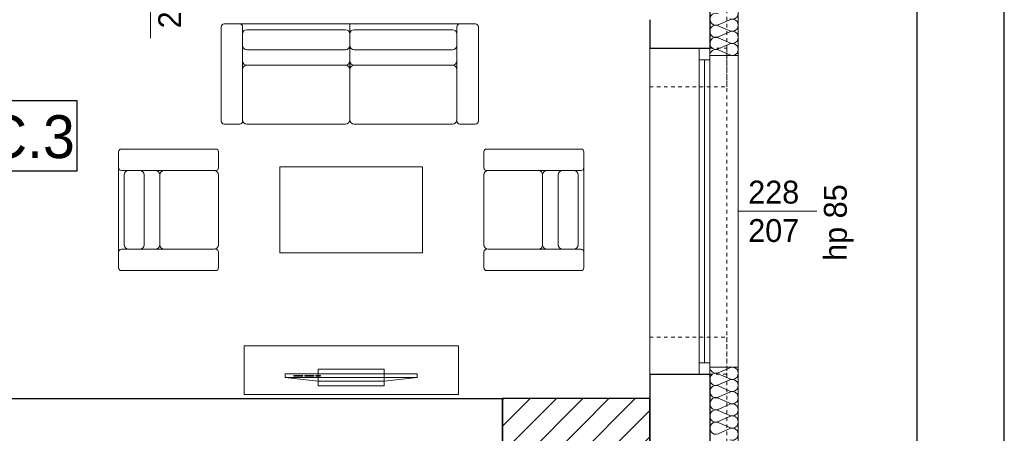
# Model space of a CAD drawing. Extents: x -220425 to -32551, y -64521 to 77206.
# Tile 32 of 59: x -168253 to -161360, y -3767 to -875. Entities that reach past the tile are written whole.
import ezdxf

# ---------------------------------------------------------------- set-up
doc = ezdxf.new("R2010")
doc.units = 0
doc.header["$MEASUREMENT"] = 0
doc.linetypes.add('Hidden Line', pattern=[50, 25, -25])
for name, color, linetype, lineweight in [('#ks', 34, 'Continuous', 30), ('Arch opisy_Nr_Pióra__21', 7, 'Continuous', 9), ('Arch wyburzenia_Nr_Pióra__46', 5, 'Continuous', 13), ('Arch wykończenie_Nr_Pióra__46', 5, 'Continuous', 13), ('Arch ściany nośne_Nr_Pióra__21', 7, 'Continuous', 9), ('Arch ściany nośne_Nr_Pióra__27', 7, 'Continuous', 30), ('INWENT.ŚCIANY_Nr_Pióra__1', 7, 'Continuous', 25), ('INWENT.ŚCIANY_Nr_Pióra__101', 8, 'Continuous', 13)]:
    doc.layers.add(name, color=color, linetype=linetype, lineweight=lineweight)
for name, color, linetype, lineweight, true_color in [('Arch drzwi_Nr_Pióra__4', 7, 'Continuous', 9, 0x029e21), ('Arch ocieplenie_Nr_Pióra__22', 7, 'Continuous', 9, 0x7f7f7f), ('Arch okna_Nr_Pióra__4', 7, 'Continuous', 9, 0x029e21), ('Arch wyposazenie_Nr_Pióra__9', 7, 'Continuous', 13, 0x3dad99)]:
    doc.layers.add(name, color=color, linetype=linetype, lineweight=lineweight, true_color=true_color)
doc.layers.add('Drzwi ArchiCAD', color=7, linetype='Continuous')
doc.styles.add('GENERATED_STYLE_4', font='txt')
doc.styles.add('GENERATED_STYLE_6', font='txt')

# ---------------------------------------------------------------- blocks, each defined once
blk = doc.blocks.new('A$C382C6C0C')
at = {"layer": '#ks', "color": 7, "lineweight": -3}
for p, q in [((3951.49, -2909), (3951.49, 61)), ((3890.49, -2848), (3890.49, 0))]:
    blk.add_line(p, q, dxfattribs=at)
blk = doc.blocks.new('A$C68B6B573')
at = {"layer": 'Arch ściany nośne_Nr_Pióra__21', "linetype": 'Continuous'}
h = blk.add_hatch(dxfattribs=at)
h.set_pattern_fill('Common_Brick', color=252, style=0, pattern_type=2)
h.set_pattern_definition([(45, (197252.38, 10015.15), (-91.92388, 91.92388), [])])
h.paths.add_polyline_path([(32380, 6070), (33410, 6070), (33410, 6490), (32380, 6490)], flags=0)
at = {"color": 252}
for p, q in [((28764.9, 8574), (29400.2, 8574)), ((29400.2, 8574), (29400.2, 8079.9)), ((29400.2, 8079.9), (28764.9, 8079.9))]:
    blk.add_line(p, q, dxfattribs=at)
at = {"layer": 'Arch ocieplenie_Nr_Pióra__22', "color": 252, "linetype": 'Continuous'}
for p, q in [((33889.6, 9104.5), (33970.4, 9139.7)), ((33970.4, 9062.3), (33889.6, 9097.5)), ((33889.6, 9020.1), (33970.4, 9055.3)), ((33970.4, 8977.9), (33889.6, 9013.1)), ((33889.6, 8935.7), (33970.4, 8970.9)), ((33970.4, 8893.5), (33889.6, 8928.7)), ((33970.4, 6706.4), (33889.6, 6671)), ((33889.6, 6663.8), (33970.4, 6628.3)), ((33970.4, 6621.2), (33889.6, 6585.7)), ((33889.6, 6578.6), (33970.4, 6543.1)), ((33970.4, 6535.9), (33889.6, 6500.5)), ((33889.6, 6493.3), (33970.4, 6457.9)), ((33970.4, 6450.7), (33889.6, 6415.2)), ((33889.6, 6408.1), (33970.4, 6372.6)), ((33970.4, 6365.5), (33889.6, 6330)), ((33889.6, 6322.8), (33970.4, 6287.4)), ((33970.4, 6280.2), (33889.6, 6244.8))]:
    blk.add_line(p, q, dxfattribs=at)
for centre, major_axis, ratio, start_param, end_param in [((33872.5, 9143.2), (-42.5, 0), 0.99211, 4.299595, 8.266774), ((33987.5, 9185.4), (-42.5, 0), 0.99211, 1.158003, 5.125183), ((33872.5, 9058.8), (-42.5, 0), 0.99211, 4.299595, 8.266774), ((33987.5, 9101), (-42.5, 0), 0.99211, 1.158003, 5.125183), ((33987.5, 9016.6), (-42.5, 0), 0.99211, 1.158003, 5.125183), ((33872.5, 8974.4), (-42.5, 0), 0.99211, 4.299595, 8.266774), ((33987.5, 8932.2), (-42.5, 0), 0.99211, 1.158003, 5.125183), ((33872.5, 8890), (-42.5, 0), 0.99211, 4.299596, 6.283185), ((33872.5, 6710), (0, -42.6), 0.998042, 4.712389, 6.695979), ((33987.5, 6667.4), (0, -42.6), 0.998042, 5.870392, 9.837571), ((33872.5, 6624.8), (0, -42.6), 0.998042, 2.7288, 6.695979), ((33987.5, 6582.1), (0, -42.6), 0.998042, 5.870392, 9.837571), ((33872.5, 6539.5), (0, -42.6), 0.998042, 2.7288, 6.695979), ((33872.5, 6454.3), (0, -42.6), 0.998042, 2.7288, 6.695979), ((33987.5, 6496.9), (0, -42.6), 0.998042, 5.870392, 9.837571), ((33872.5, 6369), (0, -42.6), 0.998042, 2.7288, 6.695979), ((33987.5, 6411.7), (0, -42.6), 0.998042, 5.870392, 9.837571), ((33987.5, 6326.4), (0, -42.6), 0.998042, 5.870392, 9.837571), ((33872.5, 6283.8), (0, -42.6), 0.998042, 2.7288, 6.695979), ((33987.5, 6241.2), (0, -42.6), 0.998042, 5.870392, 9.837571)]:
    blk.add_ellipse(centre, major_axis=major_axis, ratio=ratio, start_param=start_param, end_param=end_param, dxfattribs=at)
at = {"layer": 'Arch okna_Nr_Pióra__4', "color": 252, "linetype": 'Continuous'}
for p, q in [((29915, 9560), (29915, 9010)), ((33410, 8940), (33410, 6660)), ((33755, 8940), (33755, 6660)), ((33830, 8940), (33830, 6660)), ((33755, 8860), (33830, 8860)), ((33792.5, 8860), (33792.5, 6740)), ((34030, 8890), (34030, 6710)), ((34030, 7800), (34580, 7800)), ((33755, 6740), (33830, 6740))]:
    blk.add_line(p, q, dxfattribs=at)
at = {"layer": 'Arch opisy_Nr_Pióra__21', "color": 252, "linetype": 'Continuous'}
for p, q in [((28764.9, 8574), (29400.2, 8574)), ((29400.2, 8574), (29400.2, 8079.9)), ((29400.2, 8079.9), (28764.9, 8079.9))]:
    blk.add_line(p, q, dxfattribs=at)
at = {"layer": 'Arch wyburzenia_Nr_Pióra__46', "color": 252, "linetype": 'Continuous'}
for p, q in [((33830, 8890), (34030, 8890)), ((33830, 6710), (34030, 6710))]:
    blk.add_line(p, q, dxfattribs=at)
at = {"layer": 'Arch wykończenie_Nr_Pióra__46', "color": 252, "linetype": 'Continuous'}
for p, q in [((34030, 8890), (34030, 13160)), ((34030, 6710), (34030, -500))]:
    blk.add_line(p, q, dxfattribs=at)
at = {"layer": 'Arch wyposazenie_Nr_Pióra__9', "color": 252, "linetype": 'Continuous'}
for p, q in [((30430, 9110), (30540, 9110)), ((30540, 9110), (31310, 9110)), ((31310, 9110), (31310, 9040)), ((32080, 9110), (31310, 9110)), ((31310, 9110), (31310, 9040)), ((32190, 9110), (32080, 9110)), ((30410, 8430), (30410, 9090)), ((30560, 9090), (30560, 8430)), ((30560, 9040), (30560, 8851.3)), ((31280, 9070), (30590, 9070)), ((31310, 8851.3), (31310, 9040)), ((31310, 8851.3), (31310, 9040)), ((31340, 9070), (32030, 9070)), ((32060, 9090), (32060, 8430)), ((32060, 9040), (32060, 8851.3)), ((32210, 8430), (32210, 9090)), ((30590, 8930), (31280, 8930)), ((32030, 8930), (31340, 8930)), ((31310, 8851.3), (31310, 8791.3)), ((31310, 8851.3), (31310, 8791.3)), ((30560, 8440), (30560, 8791.3)), ((30590, 8821.3), (31280, 8821.3)), ((30590, 8821.3), (31280, 8821.3)), ((31310, 8791.3), (31310, 8440)), ((31310, 8791.3), (31310, 8440)), ((32030, 8821.3), (31340, 8821.3)), ((32030, 8821.3), (31340, 8821.3)), ((32060, 8440), (32060, 8791.3)), ((30540, 8410), (30430, 8410)), ((31280, 8410), (30590, 8410)), ((31340, 8410), (32030, 8410)), ((32080, 8410), (32190, 8410)), ((29691.2, 8215), (29691.2, 8105)), ((30371.2, 8235), (29711.2, 8235)), ((30391.2, 8105), (30391.2, 8215)), ((32248.8, 8105), (32248.8, 8215)), ((32268.8, 8235), (32928.8, 8235)), ((32948.8, 8215), (32948.8, 8105)), ((29691.2, 8105), (29691.2, 7515)), ((29711.2, 8085), (30371.2, 8085)), ((29761.2, 8085), (29949.8, 8085)), ((30361.2, 8085), (30009.8, 8085)), ((30820, 8110), (30820, 7510)), ((31820, 8110), (30820, 8110)), ((31820, 7510), (31820, 8110)), ((32928.8, 8085), (32268.8, 8085)), ((32278.8, 8085), (32630.2, 8085)), ((32878.8, 8085), (32690.2, 8085)), ((32948.8, 8105), (32948.8, 7515)), ((29731.2, 7565), (29731.2, 8055)), ((29871.2, 8055), (29871.2, 7565)), ((29979.8, 8055), (29979.8, 7565)), ((29979.8, 8055), (29979.8, 7565)), ((30391.2, 7565), (30391.2, 8055)), ((32248.8, 7565), (32248.8, 8055)), ((32660.2, 8055), (32660.2, 7565)), ((32660.2, 8055), (32660.2, 7565)), ((32768.8, 8055), (32768.8, 7565)), ((32908.8, 7565), (32908.8, 8055)), ((29691.2, 7405), (29691.2, 7515)), ((29711.2, 7535), (29761.2, 7535)), ((29949.8, 7535), (29761.2, 7535)), ((29761.2, 7535), (29949.8, 7535)), ((29949.8, 7535), (30009.8, 7535)), ((29949.8, 7535), (30009.8, 7535)), ((30361.2, 7535), (30009.8, 7535)), ((30009.8, 7535), (30361.2, 7535)), ((30391.2, 7515), (30391.2, 7405)), ((32248.8, 7515), (32248.8, 7405)), ((32278.8, 7535), (32630.2, 7535)), ((32630.2, 7535), (32278.8, 7535)), ((32690.2, 7535), (32630.2, 7535)), ((32690.2, 7535), (32630.2, 7535)), ((32690.2, 7535), (32878.8, 7535)), ((32878.8, 7535), (32690.2, 7535)), ((32928.8, 7535), (32878.8, 7535)), ((32948.8, 7405), (32948.8, 7515)), ((30820, 7510), (31820, 7510)), ((30371.2, 7385), (29711.2, 7385)), ((32268.8, 7385), (32928.8, 7385)), ((30570, 6520), (30570, 6860)), ((30570, 6860), (32070, 6860)), ((32070, 6860), (32070, 6520)), ((31088.6, 6695.7), (31088.6, 6580)), ((31551.4, 6695.7), (31088.6, 6695.7)), ((31551.4, 6580), (31551.4, 6695.7)), ((31782.8, 6662.8), (30857.2, 6662.8)), ((30857.2, 6662.8), (30857.2, 6637.8)), ((30857.2, 6637.8), (31088.6, 6612.8)), ((31782.8, 6637.8), (30857.2, 6637.8)), ((30918.9, 6652.8), (30980.6, 6652.8)), ((30918.9, 6646.6), (30918.9, 6652.8)), ((30980.6, 6646.6), (30918.9, 6646.6)), ((30980.6, 6652.8), (30980.6, 6646.6)), ((30996.1, 6652.8), (31057.8, 6652.8)), ((30996.1, 6646.6), (30996.1, 6652.8)), ((31057.8, 6646.6), (30996.1, 6646.6)), ((31057.8, 6652.8), (31057.8, 6646.6)), ((31073.2, 6646.6), (31073.2, 6652.8)), ((31073.2, 6652.8), (31104, 6652.8)), ((31104, 6646.6), (31073.2, 6646.6)), ((31104, 6652.8), (31104, 6646.6)), ((31551.4, 6612.8), (31782.8, 6637.8)), ((31782.8, 6637.8), (31782.8, 6662.8)), ((31088.6, 6612.8), (31551.4, 6612.8)), ((31088.6, 6580), (31551.4, 6580)), ((32070, 6520), (30570, 6520))]:
    blk.add_line(p, q, dxfattribs=at)
for centre, radius, start, end in [((30430, 9090), 20, 90, 180), ((30540, 9090), 20, 0, 90), ((32080, 9090), 20, 90, 180), ((32190, 9090), 20, 0, 90), ((30590, 9040), 30, 90, 180), ((31280, 9040), 30, 0, 90), ((31340, 9040), 30, 90, 180), ((32030, 9040), 30, 0, 90), ((30590, 8960), 30, 180, 270), ((31280, 8960), 30, 270, 0), ((31340, 8960), 30, 180, 270), ((32030, 8960), 30, 270, 0), ((30590, 8851.3), 30, 180, 270), ((31280, 8851.3), 30, 270, 0), ((31340, 8851.3), 30, 180, 270), ((32030, 8851.3), 30, 270, 0), ((30590, 8791.3), 30, 90, 180), ((31280, 8791.3), 30, 0, 90), ((31340, 8791.3), 30, 90, 180), ((32030, 8791.3), 30, 0, 90), ((30430, 8430), 20, 180, 270), ((30540, 8430), 20, 270, 0), ((30590, 8440), 30, 180, 270), ((31280, 8440), 30, 270, 0), ((31340, 8440), 30, 180, 270), ((32030, 8440), 30, 270, 0), ((32080, 8430), 20, 180, 270), ((32190, 8430), 20, 270, 0), ((29711.2, 8215), 20, 90, 180), ((30371.2, 8215), 20, 0, 90), ((32268.8, 8215), 20, 90, 180), ((32928.8, 8215), 20, 0, 90), ((29711.2, 8105), 20, 180, 270), ((29761.2, 8055), 30, 90, 180), ((29841.2, 8055), 30, 0, 90), ((29949.8, 8055), 30, 0, 90), ((30009.8, 8055), 30, 90, 180), ((30361.2, 8055), 30, 0, 90), ((30371.2, 8105), 20, 270, 0), ((32268.8, 8105), 20, 180, 270), ((32278.8, 8055), 30, 90, 180), ((32630.2, 8055), 30, 0, 90), ((32690.2, 8055), 30, 90, 180), ((32798.8, 8055), 30, 90, 180), ((32878.8, 8055), 30, 0, 90), ((32928.8, 8105), 20, 270, 0), ((29711.2, 7515), 20, 90, 180), ((29761.2, 7565), 30, 180, 270), ((29841.2, 7565), 30, 270, 0), ((29949.8, 7565), 30, 270, 0), ((30009.8, 7565), 30, 180, 270), ((30361.2, 7565), 30, 270, 0), ((30371.2, 7515), 20, 0, 90), ((32278.8, 7565), 30, 180, 270), ((32268.8, 7515), 20, 90, 180), ((32630.2, 7565), 30, 270, 0), ((32690.2, 7565), 30, 180, 270), ((32798.8, 7565), 30, 180, 270), ((32878.8, 7565), 30, 270, 0), ((32928.8, 7515), 20, 0, 90), ((29711.2, 7405), 20, 180, 270), ((30371.2, 7405), 20, 270, 0), ((32268.8, 7405), 20, 180, 270), ((32928.8, 7405), 20, 270, 0)]:
    blk.add_arc(centre, radius, start, end, dxfattribs=at)
at = {"layer": 'Arch ściany nośne_Nr_Pióra__27', "color": 252, "linetype": 'Continuous'}
for p, q in [((32380, 6490), (32380, 6070)), ((33410, 6490), (32380, 6490)), ((33410, 6070), (33410, 6490))]:
    blk.add_line(p, q, dxfattribs=at)
at = {"layer": 'INWENT.ŚCIANY_Nr_Pióra__1', "color": 252, "linetype": 'Continuous'}
for p, q in [((33830, 12660), (33830, 8940)), ((33410, 9140), (33410, 8940)), ((33410, 8940), (33830, 8940)), ((33410, 6660), (33410, 6470)), ((33410, 6660), (33830, 6660)), ((33830, 6660), (33830, 0)), ((26460, 6490), (32380, 6490)), ((32380, 6070), (32380, 6490)), ((33410, 6470), (33410, 6070))]:
    blk.add_line(p, q, dxfattribs=at)
at = {"layer": 'INWENT.ŚCIANY_Nr_Pióra__101', "color": 252, "linetype": 'Hidden Line'}
for p, q in [((33950, 12660), (33950, 0)), ((33410, 8940), (33410, 8670)), ((33830, 8940), (33950, 8940)), ((33950, 8940), (33950, 8670)), ((33410, 8670), (33950, 8670)), ((33410, 6920), (33950, 6920)), ((33410, 6920), (33410, 6660)), ((33950, 6920), (33950, 6660)), ((33950, 6660), (33830, 6660))]:
    blk.add_line(p, q, dxfattribs=at)
at = {"layer": 'Arch drzwi_Nr_Pióra__4', "color": 252, "linetype": 'Continuous', "style": 'GENERATED_STYLE_6'}
blk.add_text('200', height=160, rotation=90, dxfattribs=at).set_placement((30129.5, 9079.3))
at = {"layer": 'Arch okna_Nr_Pióra__4', "color": 252, "linetype": 'Continuous', "style": 'GENERATED_STYLE_6'}
for s, p in [('228', (34099.3, 7854.2)), ('207', (34099.3, 7585.5))]:
    blk.add_text(s, height=160, dxfattribs=at).set_placement(p)
blk.add_text('hp 85', height=160, rotation=90, dxfattribs=at).set_placement((34789.4, 7453.3))
at = {"layer": 'Arch opisy_Nr_Pióra__21', "color": 252, "linetype": 'Continuous', "style": 'GENERATED_STYLE_4'}
blk.add_text('C.3', height=300, dxfattribs=at).set_placement((28761.1, 8171.9))

msp = doc.modelspace()

# ---------------------------------------------------------------- block references
at = {"layer": '#ks', "color": 1, "lineweight": 35, "xscale": 10, "yscale": 10, "zscale": 10}
msp.add_blockref('A$C382C6C0C', (-200875.213, 10498.884), dxfattribs=at)
at = {"layer": 'Drzwi ArchiCAD'}
msp.add_blockref('A$C68B6B573', (-197252.38, -10015.148), dxfattribs=at)

doc.saveas('drawing.dxf')
